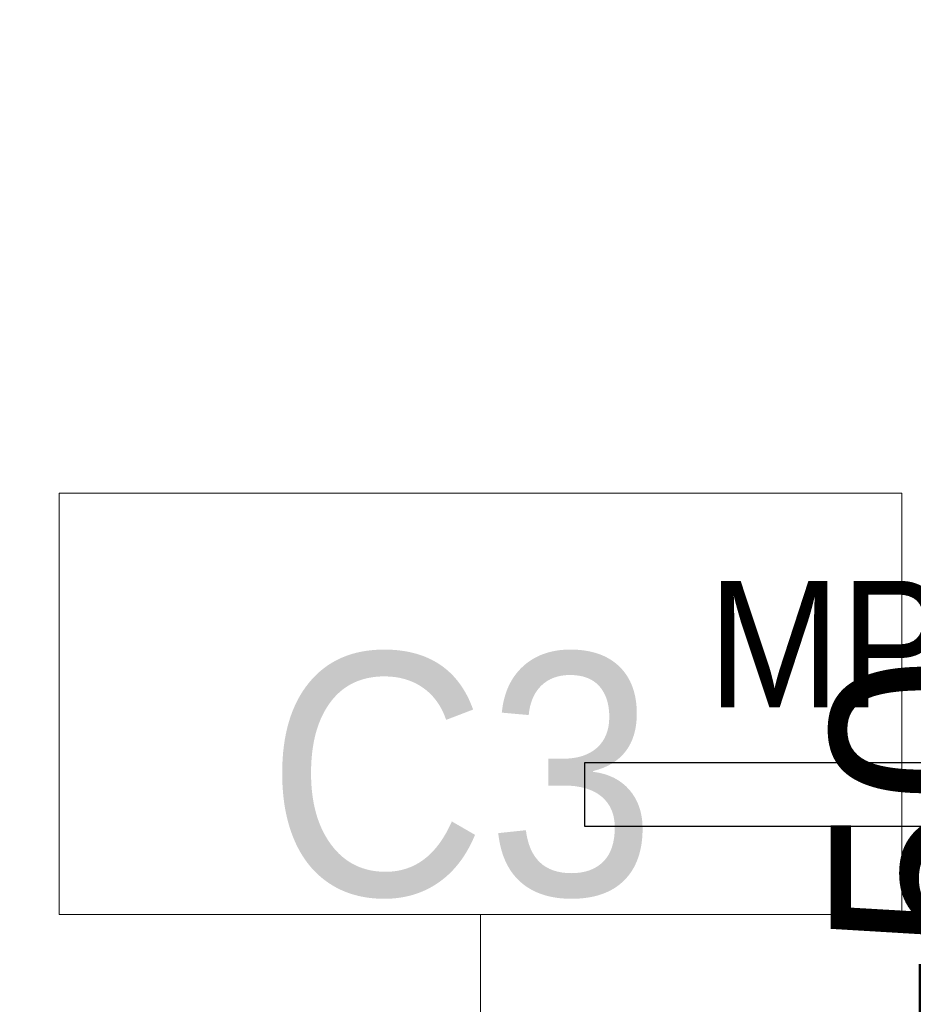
# Model space of a CAD drawing. Header units: centimetres. Extents: x -1631 to 21770, y -8842 to 3590.
# Tile 37 of 150: x 299 to 384, y 1074 to 1167. Entities that reach past the tile are written whole.
import ezdxf

# ---------------------------------------------------------------- set-up
doc = ezdxf.new("R2010")
doc.units = ezdxf.units.CM
doc.linetypes.add('Dash', pattern=[60, 30, -30])
for name, color, linetype, lineweight in [('A-DETL', 90, 'Continuous', 9), ('A-DOOR-IDEN', 31, 'Continuous', 13), ('A-WALL-IDEN', 211, 'Continuous', 13)]:
    doc.layers.add(name, color=color, linetype=linetype, lineweight=lineweight)
doc.layers.add('E_oprawy', color=12, linetype='Continuous')
doc.styles.add('Arial', font='arial.ttf', dxfattribs={"width": 0.9, "height": 18})
doc.styles.add('Arial_12', font='arial.ttf', dxfattribs={"width": 0.9, "height": 23})
doc.styles.add('Arial_8', font='arial.ttf', dxfattribs={"height": 18})

# ---------------------------------------------------------------- blocks, each defined once
blk = doc.blocks.new('ET sciana_AT7 - 10mm-2270614-5_piętro III __10_50 m_ - stan projektowany')
at = {"layer": 'A-WALL-IDEN'}
for p, q in [((-0.4, 0.196875), (0.4, 0.196875)), ((-0.4, -0.203125), (-0.4, 0.196875)), ((0.4, 0.196875), (0.4, -0.203125)), ((-0.4, -0.203125), (0.4, -0.203125))]:
    blk.add_line(p, q, dxfattribs=at)
blk = doc.blocks.new('MPN2')
at = {"layer": 'E_oprawy', "linetype": 'ByBlock'}
blk.add_lwpolyline([(-60, 3), (-60, -3), (60, -3), (60, 3)], close=True, dxfattribs=at)
at = {"layer": 'E_oprawy', "color": 4, "style": 'Arial', "width": 0.9}
blk.add_text('MPN2', height=12, dxfattribs=at).set_placement((-48.273, 8.289))

msp = doc.modelspace()

# ---------------------------------------------------------------- linework, layer by layer
at = {"layer": 'A-DETL', "linetype": 'Dash', "lineweight": 25}
msp.add_open_spline([(-555.623, 1472.575), (-478.908, 1472.575), (-450.623, 1472.575), (-439.123, 1472.575), (-439.123, 1461.075), (-439.123, 1432.79), (-439.123, 1329.11), (-439.123, 1326.281), (-439.123, 1289.326), (-402.167, 1289.326), (-399.339, 1289.326), (54.377, 1289.326), (347.204, 1289.326), (391.666, 1289.326), (413.877, 1267.114), (413.877, 1211.148), (413.877, 1019.9)], degree=3, knots=[0, 0, 0, 0, 1.274059, 1.834911, 2.395763, 3.964714, 5.438832, 7.007784, 7.847024, 8.686264, 14.083246, 22.278473, 30.929004, 34.961158, 36.402966, 39.45005, 39.45005, 39.45005, 39.45005], dxfattribs=at)
at = {"layer": 'A-WALL-IDEN'}
msp.add_line((342.927, 1013.376), (342.927, 1082.111), dxfattribs=at)

# ---------------------------------------------------------------- block references
at = {"layer": 'A-WALL-IDEN', "xscale": 99.99999999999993, "yscale": 99.99999999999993, "zscale": 99.99999999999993}
msp.add_blockref('ET sciana_AT7 - 10mm-2270614-5_piętro III __10_50 m_ - stan projektowany', (342.927, 1102.423), dxfattribs=at)
at = {"layer": 'E_oprawy'}
msp.add_blockref('MPN2', (412.822, 1093.507), dxfattribs=at)

# ---------------------------------------------------------------- texts
at = {"layer": 'A-DOOR-IDEN', "insert": (399.348, 1036.01), "char_height": 18, "width": 70.8, "attachment_point": 4, "rotation": 90, "line_spacing_factor": 0.936439, "style": 'Arial_8'}
msp.add_mtext('\\pxt7.05556,14.11111,21.16667,28.22222,35.27778,42.33333,49.38889,56.44444,63.5,70.55556,77.61111,84.66667,91.72222,98.77778,105.83333,112.88889,119.94444,127,134.05556,141.11111,148.16667,155.22222,162.27778,169.33333,176.38889,183.44444,190.5,197.55556,204.61111,211.66667,218.72222,225.77778;{90+50\\P200}', dxfattribs=at)
at = {"layer": 'A-WALL-IDEN', "insert": (341.116, 1095.265), "char_height": 23, "width": 37.53, "attachment_point": 5, "line_spacing_factor": 0.936439, "style": 'Arial_12'}
msp.add_mtext('\\pxqc,t4.96957,9.93913,14.9087,19.87826,24.84783,29.81739,34.78696,39.75652,44.72609,49.69565,54.66522,59.63478,64.60435,69.57391,74.54348,79.51304,84.48261,89.45217,94.42174,99.3913,104.36087,109.33043,114.3,119.26957,124.23913,129.2087,134.17826,139.14783,144.11739,149.08696,154.05652,159.02609;{C3}', dxfattribs=at)

doc.saveas('drawing.dxf')
